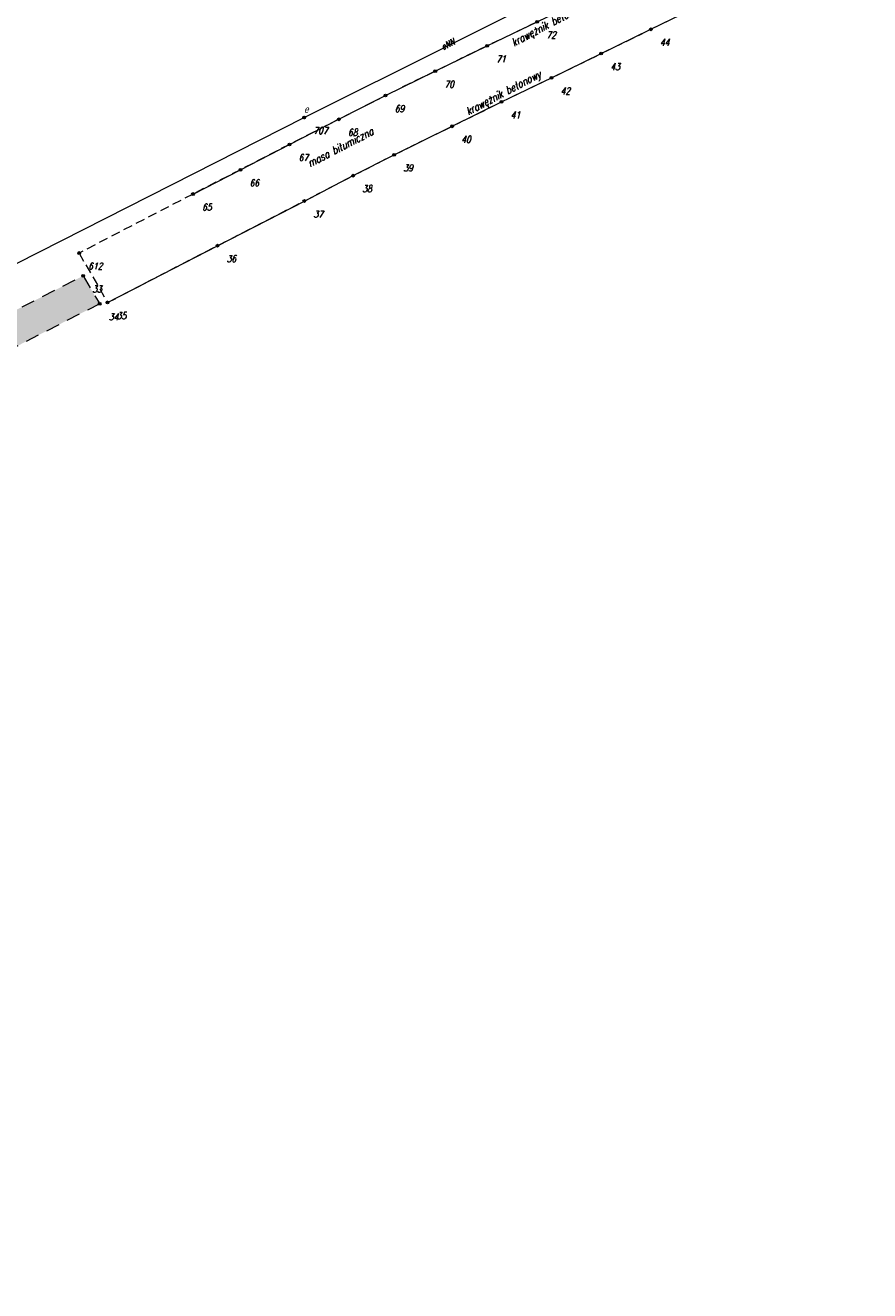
# Model space of a CAD drawing. Extents: x 7487291 to 7488682, y 5785010 to 5785505.
# Tile 5 of 256: x 7488434 to 7488526, y 5785212 to 5785350. Entities that reach past the tile are written whole.
import ezdxf
from ezdxf.enums import TextEntityAlignment as Align

# ---------------------------------------------------------------- set-up
doc = ezdxf.new("R2010")
doc.units = 0
doc.header["$MEASUREMENT"] = 0
doc.linetypes.add('1.5_1.0', pattern=[2.5, 1.5, -1])
doc.linetypes.add('mz1.0_0.5', pattern=[1.5, 1, -0.5])
doc.layers.get('0').update_dxf_attribs({"color": 2, "linetype": 'CONTINUOUS', "lineweight": 5})
for name, color, linetype, lineweight in [('Asfalt krawedz', 250, 'mz1.0_0.5', 9), ('elementy', 250, 'CONTINUOUS', 5), ('Kostka krawędz', 250, 'mz1.0_0.5', 9), ('KRAWĘZNIKI BETONOWE', 84, 'CONTINUOUS', 18), ('Numer operatu archiwalnego', 40, 'CONTINUOUS', 18), ('pomiar', 5, 'CONTINUOUS', 5)]:
    doc.layers.add(name, color=color, linetype=linetype, lineweight=lineweight)
doc.styles.add('dzialki', font='romans.shx', dxfattribs={"width": 0.8, "oblique": 15, "height": 1})
doc.styles.add('G7Text', font='romans.shx', dxfattribs={"width": 0.8, "oblique": 14.323945})
doc.styles.get("Standard").update_dxf_attribs({"font": 'txt', "width": 0.75})

# ---------------------------------------------------------------- blocks, each defined once
blk = doc.blocks.new('G7PktWys')
at = {"linetype": 'Continuous', "lineweight": 0, "ltscale": 33}
h = blk.add_hatch(dxfattribs=at)
h.set_pattern_fill('DOTS', color=255, scale=100, angle=90, style=0)
h.set_pattern_definition([(90, (2, 2), (-158.75, 79.38), [0, -158.75])])
h.paths.add_polyline_path([(-0.25, 3.01), (3.75, 3.01), (3.75, -2.08), (-0.25, -2.08)])
at = {"color": 0, "linetype": 'Continuous', "lineweight": -2}
for radius in [0.15, 0.1, 0.05]:
    blk.add_circle((0, 0), radius, dxfattribs=at)
at = {"color": 0, "linetype": 'Continuous', "lineweight": -2, "style": 'G7Text', "oblique": 14.3239, "width": 0.8, "flags": 1}
blk.add_attdef('H', (1, 1), '', height=1.8, dxfattribs=at)
at = {"color": 0, "linetype": 'Continuous', "lineweight": -2, "style": 'G7Text', "oblique": 14.3239, "width": 0.8}
blk.add_attdef('ID', (1, -1.8), '', height=0.75, dxfattribs=at)
blk = doc.blocks.new('US25')
at = {"linetype": 'Continuous', "lineweight": 0}
h = blk.add_hatch(color=0, dxfattribs=at)
edge = h.paths.add_edge_path()
edge.add_arc((0, 0), 0.2, 0, 360)

msp = doc.modelspace()

# ---------------------------------------------------------------- hatches: boundary and pattern name
at = {"layer": 'Kostka krawędz'}
h = msp.add_hatch(color=3, dxfattribs=at)
h.dxf.hatch_style = 1
h.paths.add_polyline_path([(7488347.18, 5785278.82), (7488348.13, 5785276.77), (7488349.69, 5785273.24), (7488354.6, 5785275.71), (7488375.83, 5785286.1), (7488372.82, 5785291.45)])
h.paths.add_polyline_path([(7488353.93, 5785278.66, -1), (7488353.63, 5785278.66, -1)], flags=16)
h.paths.add_polyline_path([(7488353.88, 5785278.66, -1), (7488353.68, 5785278.66, -1)], flags=0)
h.paths.add_polyline_path([(7488353.83, 5785278.66, -1), (7488353.73, 5785278.66, -1)], flags=0)
h.paths.add_polyline_path([(7488401.34, 5785299.14), (7488425.96, 5785311.55), (7488441.78, 5785319.66), (7488439.98, 5785322.69), (7488424.42, 5785314.78), (7488399.33, 5785302.31), (7488383.14, 5785294.22), (7488382.17, 5785295.92), (7488377.62, 5785293.93), (7488381.09, 5785288.67)])
edge = h.paths.add_edge_path(flags=16)
edge.add_arc((7488348.13, 5785276.77), 0.15, 0, 360)
edge = h.paths.add_edge_path(flags=16)
edge.add_arc((7488348.13, 5785276.77), 0.1, 0, 360)
edge = h.paths.add_edge_path(flags=16)
edge.add_arc((7488348.13, 5785276.77), 0.05, 0, 360)
h.paths.add_polyline_path([(7488348.07, 5785276.63), (7488349.33, 5785276.53), (7488349.61, 5785277.66), (7488348.35, 5785277.76)], flags=25)
h.paths.add_polyline_path([(7488352.21, 5785278.14), (7488353.44, 5785278.04), (7488353.73, 5785279.17), (7488352.5, 5785279.26)], flags=24)
edge = h.paths.add_edge_path(flags=17)
edge.add_arc((7488374.34, 5785288.73), 0.15, 0, 360)
edge = h.paths.add_edge_path(flags=16)
edge.add_arc((7488374.34, 5785288.73), 0.1, 0, 360)
edge = h.paths.add_edge_path(flags=16)
edge.add_arc((7488374.34, 5785288.73), 0.05, 0, 360)
h.paths.add_polyline_path([(7488372.59, 5785287.87), (7488373.93, 5785287.77), (7488374.22, 5785288.89), (7488372.87, 5785288.99)], flags=24)
edge = h.paths.add_edge_path(flags=16)
edge.add_arc((7488383.14, 5785294.22), 0.15, 0, 360)
edge = h.paths.add_edge_path(flags=16)
edge.add_arc((7488383.14, 5785294.22), 0.1, 0, 360)
edge = h.paths.add_edge_path(flags=0)
edge.add_arc((7488383.14, 5785294.22), 0.05, 0, 360)
h.paths.add_polyline_path([(7488382.25, 5785292.99), (7488383.6, 5785292.9), (7488383.89, 5785294.02), (7488382.54, 5785294.12)], flags=24)
edge = h.paths.add_edge_path(flags=16)
edge.add_arc((7488424.42, 5785314.78), 0.15, 0, 360)
edge = h.paths.add_edge_path(flags=16)
edge.add_arc((7488424.42, 5785314.78), 0.1, 0, 360)
edge = h.paths.add_edge_path(flags=0)
edge.add_arc((7488424.42, 5785314.78), 0.05, 0, 360)
h.paths.add_polyline_path([(7488422.78, 5785314.87), (7488423.95, 5785314.77), (7488424.24, 5785315.9), (7488423.07, 5785315.99)], flags=25)

# ---------------------------------------------------------------- linework, layer by layer
at = {"layer": 'Asfalt krawedz', "linetype": '1.5_1.0', "lineweight": 9, "elevation": 102.34}
msp.add_lwpolyline([(7488381.09, 5785288.67), (7488377.62, 5785293.93), (7488382.17, 5785295.92), (7488383.14, 5785294.22), (7488399.33, 5785302.31), (7488424.42, 5785314.78), (7488439.98, 5785322.69), (7488441.78, 5785319.66), (7488425.96, 5785311.55), (7488401.34, 5785299.14), (7488381.09, 5785288.67)], dxfattribs=at)
at = {"layer": 'Kostka krawędz', "color": 1, "linetype": 'Continuous', "lineweight": 9, "elevation": 102.35}
msp.add_lwpolyline([(7488209.95, 5785212.28), (7488242, 5785227.8), (7488275.07, 5785244.73), (7488307.6, 5785261.36), (7488339.4, 5785277.18), (7488372.77, 5785293.62), (7488464.03, 5785339.92), (7488495.57, 5785355.69), (7488509.19, 5785362.62), (7488525.52, 5785374.47), (7488525.52, 5785374.47), (7488525.52, 5785374.47), (7488525.52, 5785374.47), (7488525.52, 5785374.47)], dxfattribs=at)
at = {"layer": 'Kostka krawędz', "elevation": 102.54}
for points in [[(7488439.54, 5785325.18), (7488442.64, 5785319.79), (7488454.59, 5785325.98), (7488464.04, 5785330.84), (7488469.35, 5785333.6), (7488473.81, 5785335.87), (7488480.11, 5785338.97), (7488485.48, 5785341.62), (7488490.91, 5785344.24), (7488496.33, 5785346.88), (7488501.71, 5785349.52), (7488507.12, 5785352.15)], [(7488489.37, 5785350.34), (7488483.91, 5785347.72), (7488478.28, 5785344.97), (7488472.87, 5785342.32), (7488467.79, 5785339.73), (7488462.42, 5785337), (7488457.09, 5785334.24), (7488451.93, 5785331.6), (7488439.54, 5785325.18)]]:
    msp.add_lwpolyline(points, dxfattribs=at)
at = {"layer": 'KRAWĘZNIKI BETONOWE', "color": 84, "linetype": 'Continuous'}
for points, elevation in [([(7488451.93, 5785331.6), (7488457.09, 5785334.24), (7488462.42, 5785337), (7488467.79, 5785339.73), (7488472.87, 5785342.32), (7488478.28, 5785344.97), (7488483.91, 5785347.72), (7488489.37, 5785350.34), (7488494.77, 5785353), (7488500.56, 5785355.85), (7488505.91, 5785358.46), (7488511.29, 5785361.11), (7488514.9, 5785362.84), (7488514.9, 5785362.84), (7488515.58, 5785363.19), (7488516.22, 5785363.64)], 102.63), ([(7488442.64, 5785319.79), (7488454.59, 5785325.98), (7488464.04, 5785330.84), (7488469.35, 5785333.6), (7488473.81, 5785335.87), (7488480.11, 5785338.97), (7488485.48, 5785341.62), (7488490.91, 5785344.24), (7488496.33, 5785346.88), (7488501.71, 5785349.52), (7488507.12, 5785352.15)], 102.51)]:
    msp.add_lwpolyline(points, dxfattribs=dict(at, elevation=elevation))

# ---------------------------------------------------------------- block references
at = {"layer": 'elementy', "color": 1, "linetype": 'Continuous', "lineweight": 13, "rotation": 90}
msp.add_blockref('US25', (7488464.03, 5785339.92, 102.43), dxfattribs=at)
at = {"layer": 'pomiar', "linetype": 'Continuous', "lineweight": 5}
for p, values in [((7488489.37, 5785350.34, 102.8), {'ID': '72'}), ((7488501.71, 5785349.52, 102.65), {'ID': '44'}), ((7488483.91, 5785347.72, 102.83), {'ID': '71'}), ((7488496.33, 5785346.88, 102.62), {'ID': '43'}), ((7488478.28, 5785344.97, 102.68), {'ID': '70'}), ((7488490.91, 5785344.24, 102.61), {'ID': '42'}), ((7488472.87, 5785342.32, 102.69), {'ID': '69'}), ((7488485.48, 5785341.62, 102.58), {'ID': '41'}), ((7488464.03, 5785339.92, 102.43), {'ID': '707'}), ((7488467.79, 5785339.73, 102.76), {'ID': '68'}), ((7488480.11, 5785338.97, 102.54), {'ID': '40'}), ((7488462.42, 5785337, 102.72), {'ID': '67'}), ((7488473.81, 5785335.87, 102.52), {'ID': '39'}), ((7488457.09, 5785334.24, 102.71), {'ID': '66'}), ((7488469.35, 5785333.6, 102.51), {'ID': '38'}), ((7488451.93, 5785331.6, 102.63), {'ID': '65'}), ((7488464.04, 5785330.84, 102.49), {'ID': '37'}), ((7488439.54, 5785325.18, 102.54), {'ID': '612'}), ((7488454.59, 5785325.98, 102.48), {'ID': '36'}), ((7488439.98, 5785322.69, 102.52), {'ID': '33'}), ((7488441.78, 5785319.66, 102.48), {'ID': '34'}), ((7488442.64, 5785319.79, 102.51), {'ID': '35'})]:
    msp.add_blockref('G7PktWys', p, dxfattribs=at).add_auto_attribs(values)

# ---------------------------------------------------------------- texts
at = {"layer": 'elementy', "color": 1, "lineweight": 13, "oblique": 15, "width": 0.9}
msp.add_text('e', height=0.75, dxfattribs=at).set_placement((7488464.51, 5785340.44, 102.43), align=Align.RIGHT)
at = {"layer": 'Numer operatu archiwalnego', "color": 84, "lineweight": 9, "char_height": 0.85, "width": 19.871, "attachment_point": 2, "rotation": 27.8311, "style": 'dzialki'}
for insert in [(7488490.41, 5785350.49), (7488485.47, 5785343.01)]:
    msp.add_mtext('krawężnik betonowy', dxfattribs=dict(at, insert=insert))
at = {"layer": 'Numer operatu archiwalnego', "color": 1, "lineweight": 9, "insert": (7488479.48, 5785348.21), "char_height": 0.7, "width": 19.871, "attachment_point": 2, "rotation": 26.7314, "style": 'dzialki'}
msp.add_mtext('eNN', dxfattribs=at)
at = {"layer": 'Numer operatu archiwalnego', "color": 7, "lineweight": 9, "insert": (7488467.75, 5785337.07), "char_height": 0.85, "width": 19.871, "attachment_point": 2, "rotation": 27.4503, "style": 'dzialki'}
msp.add_mtext('masa bitumiczna', dxfattribs=at)

doc.saveas('drawing.dxf')
